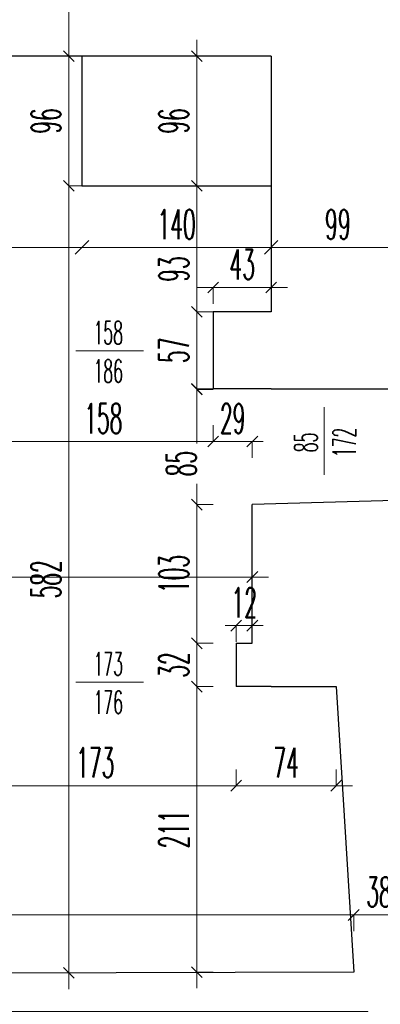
# Model space of a CAD drawing. Header units: millimetres. Extents: x -5207 to 173417, y -28809 to -6400.
# Tile 39 of 256: x 500 to 766, y -12862 to -12134. Entities that reach past the tile are written whole.
import ezdxf

# ---------------------------------------------------------------- set-up
doc = ezdxf.new("R2010")
doc.units = ezdxf.units.MM
for name, color, linetype, lineweight in [('mr_obliczanie_powierzchni', 4, 'Continuous', 15), ('mr_otwory', 6, 'Continuous', 9), ('mr_wymiar', 3, 'Continuous', 9), ('mr_ściany', 7, 'Continuous', 30)]:
    doc.layers.add(name, color=color, linetype=linetype, lineweight=lineweight)
doc.styles.add('WYM', font='simplex.shx', dxfattribs={"width": 0.5})
doc.dimstyles.new('1do100', dxfattribs={"dimscale": 2, "dimtxt": 12, "dimasz": 5, "dimexe": 0, "dimexo": 0, "dimgap": 3, "dimtad": 1, "dimdec": 0, "dimrnd": 0.5, "dimdsep": 46, "dimtxsty": 'WYM', "dimblk": 'OBLIQUE', "dimcen": 1.2, "dimdle": 6, "dimclrd": 256, "dimclre": 250, "dimclrt": 4, "dimadec": 1, "dimazin": 0, "dimtfac": 1, "dimtdec": 0, "dimtix": 1, "dimtmove": 2, "dimatfit": 3, "dimldrblk": 'NONE', "dimfxl": 1, "dimfxlon": 1, "dimtolj": 1, "dimtzin": 0, "dimlwd": -1, "dimlwe": 0, "dimarcsym": 0})

# ---------------------------------------------------------------- blocks, each defined once
blk = doc.blocks.new('_Oblique')
at = {"color": 0, "linetype": 'ByBlock', "lineweight": -2}
blk.add_line((-0.5, -0.5), (0.5, 0.5), dxfattribs=at)
blk = doc.blocks.new('*D5576')
at = {"layer": 'Defpoints', "color": 0, "ltscale": 2, "transparency": 16777216}
for p in [(536.06, -12070.27), (536.06, -12161.27), (536.06, -12161.27)]:
    blk.add_point(p, dxfattribs=at)
at = {"layer": 'mr_wymiar', "ltscale": 2, "transparency": 16777216}
blk.add_line((536.06, -12058.27), (536.06, -12173.27), dxfattribs=at)
at = {"layer": 'mr_wymiar', "color": 250, "lineweight": 0, "ltscale": 2, "transparency": 16777216}
for p, q in [((536.06, -12070.27), (536.06, -12070.27)), ((536.06, -12161.27), (536.06, -12161.27))]:
    blk.add_line(p, q, dxfattribs=at)
at = {"layer": 'mr_wymiar', "ltscale": 2, "transparency": 16777216, "xscale": 8, "yscale": 8, "zscale": 8}
for p, rotation in [((536.06, -12070.27), 90), ((536.06, -12161.27), 270)]:
    blk.add_blockref('_Oblique', p, dxfattribs=dict(at, rotation=rotation))
at = {"layer": 'mr_wymiar', "color": 4, "ltscale": 2, "transparency": 16777216, "insert": (519.06, -12115.77), "char_height": 22, "attachment_point": 5, "rotation": 90, "style": 'WYM'}
blk.add_mtext('\\A1;91', dxfattribs=at)
blk = doc.blocks.new('_None')
blk = doc.blocks.new('*D5613')
at = {"layer": 'Defpoints', "color": 0, "ltscale": 2, "transparency": 16777216}
for p in [(-9.31, -12546.28), (671.69, -12546.28), (671.69, -12546.28)]:
    blk.add_point(p, dxfattribs=at)
at = {"layer": 'mr_wymiar', "ltscale": 2, "transparency": 16777216}
blk.add_line((-21.31, -12546.28), (683.69, -12546.28), dxfattribs=at)
at = {"layer": 'mr_wymiar', "color": 250, "lineweight": 0, "ltscale": 2, "transparency": 16777216}
blk.add_line((-9.31, -12546.28), (-9.31, -12546.28), dxfattribs=at)
at = {"layer": 'mr_wymiar', "ltscale": 2, "transparency": 16777216, "xscale": 8, "yscale": 8, "zscale": 8, "rotation": 180}
blk.add_blockref('_Oblique', (-9.31, -12546.28), dxfattribs=at)
at = {"layer": 'mr_wymiar', "ltscale": 2, "transparency": 16777216, "xscale": 8, "yscale": 8, "zscale": 8}
blk.add_blockref('_Oblique', (671.69, -12546.28), dxfattribs=at)
at = {"layer": 'mr_wymiar', "color": 4, "ltscale": 2, "transparency": 16777216, "insert": (331.19, -12529.28), "char_height": 22, "attachment_point": 5, "style": 'WYM'}
blk.add_mtext('\\A1;681', dxfattribs=at)
blk = doc.blocks.new('*D5618')
at = {"layer": 'Defpoints', "color": 0, "ltscale": 2, "transparency": 16777216}
for p in [(-9.31, -12796.07), (746.69, -12821.04), (-9.31, -12824.04)]:
    blk.add_point(p, dxfattribs=at)
at = {"layer": 'mr_wymiar', "ltscale": 2, "transparency": 16777216}
blk.add_line((758.69, -12796.07), (-21.31, -12796.07), dxfattribs=at)
at = {"layer": 'mr_wymiar', "color": 250, "lineweight": 0, "ltscale": 2, "transparency": 16777216}
for p, q in [((-9.31, -12808.07), (-9.31, -12796.07)), ((746.69, -12808.07), (746.69, -12796.07))]:
    blk.add_line(p, q, dxfattribs=at)
at = {"layer": 'mr_wymiar', "ltscale": 2, "transparency": 16777216, "xscale": 8, "yscale": 8, "zscale": 8, "rotation": 180}
blk.add_blockref('_Oblique', (-9.31, -12796.07), dxfattribs=at)
at = {"layer": 'mr_wymiar', "ltscale": 2, "transparency": 16777216, "xscale": 8, "yscale": 8, "zscale": 8}
blk.add_blockref('_Oblique', (746.69, -12796.07), dxfattribs=at)
at = {"layer": 'mr_wymiar', "color": 4, "ltscale": 2, "transparency": 16777216, "insert": (368.69, -12779.07), "char_height": 22, "attachment_point": 5, "style": 'WYM'}
blk.add_mtext('\\A1;756', dxfattribs=at)
blk = doc.blocks.new('*D5633')
at = {"layer": 'Defpoints', "color": 0, "ltscale": 2, "transparency": 16777216}
for p in [(685.69, -12257.07), (630.67, -12350.27), (685.69, -12350.27)]:
    blk.add_point(p, dxfattribs=at)
at = {"layer": 'mr_wymiar', "ltscale": 2, "transparency": 16777216}
blk.add_line((630.67, -12245.07), (630.67, -12362.27), dxfattribs=at)
at = {"layer": 'mr_wymiar', "color": 250, "lineweight": 0, "ltscale": 2, "transparency": 16777216}
for p, q in [((642.67, -12257.07), (630.67, -12257.07)), ((642.67, -12350.27), (630.67, -12350.27))]:
    blk.add_line(p, q, dxfattribs=at)
at = {"layer": 'mr_wymiar', "ltscale": 2, "transparency": 16777216, "xscale": 8, "yscale": 8, "zscale": 8}
for p, rotation in [((630.67, -12257.07), 90), ((630.67, -12350.27), 270)]:
    blk.add_blockref('_Oblique', p, dxfattribs=dict(at, rotation=rotation))
at = {"layer": 'mr_wymiar', "color": 4, "ltscale": 2, "transparency": 16777216, "insert": (613.67, -12318.67), "char_height": 22, "attachment_point": 5, "rotation": 90, "style": 'WYM'}
blk.add_mtext('\\A1;93', dxfattribs=at)
blk = doc.blocks.new('*D5634')
at = {"layer": 'Defpoints', "color": 0, "ltscale": 2, "transparency": 16777216}
for p in [(667.27, -12350.27), (630.67, -12407.27), (667.27, -12407.27)]:
    blk.add_point(p, dxfattribs=at)
at = {"layer": 'mr_wymiar', "ltscale": 2, "transparency": 16777216}
blk.add_line((630.67, -12338.27), (630.67, -12419.27), dxfattribs=at)
at = {"layer": 'mr_wymiar', "color": 250, "lineweight": 0, "ltscale": 2, "transparency": 16777216}
for p, q in [((642.67, -12350.27), (630.67, -12350.27)), ((642.67, -12407.27), (630.67, -12407.27))]:
    blk.add_line(p, q, dxfattribs=at)
at = {"layer": 'mr_wymiar', "ltscale": 2, "transparency": 16777216, "xscale": 8, "yscale": 8, "zscale": 8}
for p, rotation in [((630.67, -12350.27), 90), ((630.67, -12407.27), 270)]:
    blk.add_blockref('_Oblique', p, dxfattribs=dict(at, rotation=rotation))
at = {"layer": 'mr_wymiar', "color": 4, "ltscale": 2, "transparency": 16777216, "insert": (613.67, -12378.77), "char_height": 22, "attachment_point": 5, "rotation": 90, "style": 'WYM'}
blk.add_mtext('\\A1;57', dxfattribs=at)
blk = doc.blocks.new('*D5635')
at = {"layer": 'Defpoints', "color": 0, "ltscale": 2, "transparency": 16777216}
for p in [(666.83, -12407.55), (630.67, -12492.77), (671.69, -12492.77)]:
    blk.add_point(p, dxfattribs=at)
at = {"layer": 'mr_wymiar', "ltscale": 2, "transparency": 16777216}
for p, q in [((630.67, -12395.55), (630.67, -12447.55)), ((630.67, -12504.77), (630.67, -12477.36))]:
    blk.add_line(p, q, dxfattribs=at)
at = {"layer": 'mr_wymiar', "color": 250, "lineweight": 0, "ltscale": 2, "transparency": 16777216}
for p, q in [((642.67, -12407.55), (630.67, -12407.55)), ((642.67, -12492.77), (630.67, -12492.77))]:
    blk.add_line(p, q, dxfattribs=at)
at = {"layer": 'mr_wymiar', "ltscale": 2, "transparency": 16777216, "xscale": 8, "yscale": 8, "zscale": 8}
for p, rotation in [((630.67, -12407.55), 90), ((630.67, -12492.77), 270)]:
    blk.add_blockref('_Oblique', p, dxfattribs=dict(at, rotation=rotation))
at = {"layer": 'mr_wymiar', "color": 4, "ltscale": 2, "transparency": 16777216, "insert": (619.17, -12462.45), "char_height": 22, "attachment_point": 5, "rotation": 90, "style": 'WYM'}
blk.add_mtext('\\A1;85', dxfattribs=at)
blk = doc.blocks.new('*D5636')
at = {"layer": 'Defpoints', "color": 0, "ltscale": 2, "transparency": 16777216}
for p in [(671.69, -12492.77), (630.67, -12595.27), (659.69, -12595.27)]:
    blk.add_point(p, dxfattribs=at)
at = {"layer": 'mr_wymiar', "ltscale": 2, "transparency": 16777216}
blk.add_line((630.67, -12480.77), (630.67, -12607.27), dxfattribs=at)
at = {"layer": 'mr_wymiar', "color": 250, "lineweight": 0, "ltscale": 2, "transparency": 16777216}
for p, q in [((642.67, -12492.77), (630.67, -12492.77)), ((642.67, -12595.27), (630.67, -12595.27))]:
    blk.add_line(p, q, dxfattribs=at)
at = {"layer": 'mr_wymiar', "ltscale": 2, "transparency": 16777216, "xscale": 8, "yscale": 8, "zscale": 8}
for p, rotation in [((630.67, -12492.77), 90), ((630.67, -12595.27), 270)]:
    blk.add_blockref('_Oblique', p, dxfattribs=dict(at, rotation=rotation))
at = {"layer": 'mr_wymiar', "color": 4, "ltscale": 2, "transparency": 16777216, "insert": (613.67, -12544.02), "char_height": 22, "attachment_point": 5, "rotation": 90, "style": 'WYM'}
blk.add_mtext('\\A1;103', dxfattribs=at)
blk = doc.blocks.new('*D5637')
at = {"layer": 'Defpoints', "color": 0, "ltscale": 2, "transparency": 16777216}
for p in [(684.27, -12595.27), (630.67, -12627.27), (684.27, -12627.27)]:
    blk.add_point(p, dxfattribs=at)
at = {"layer": 'mr_wymiar', "ltscale": 2, "transparency": 16777216}
blk.add_line((630.67, -12583.27), (630.67, -12639.27), dxfattribs=at)
at = {"layer": 'mr_wymiar', "color": 250, "lineweight": 0, "ltscale": 2, "transparency": 16777216}
for p, q in [((642.67, -12595.27), (630.67, -12595.27)), ((642.67, -12627.27), (630.67, -12627.27))]:
    blk.add_line(p, q, dxfattribs=at)
at = {"layer": 'mr_wymiar', "ltscale": 2, "transparency": 16777216, "xscale": 8, "yscale": 8, "zscale": 8}
for p, rotation in [((630.67, -12595.27), 90), ((630.67, -12627.27), 270)]:
    blk.add_blockref('_Oblique', p, dxfattribs=dict(at, rotation=rotation))
at = {"layer": 'mr_wymiar', "color": 4, "ltscale": 2, "transparency": 16777216, "insert": (613.67, -12611.27), "char_height": 22, "attachment_point": 5, "rotation": 90, "style": 'WYM'}
blk.add_mtext('\\A1;32', dxfattribs=at)
blk = doc.blocks.new('*D5638')
at = {"layer": 'Defpoints', "color": 0, "ltscale": 2, "transparency": 16777216}
for p in [(684.27, -12627.27), (630.67, -12838.27), (746.69, -12838.27)]:
    blk.add_point(p, dxfattribs=at)
at = {"layer": 'mr_wymiar', "ltscale": 2, "transparency": 16777216}
blk.add_line((630.67, -12615.27), (630.67, -12850.27), dxfattribs=at)
at = {"layer": 'mr_wymiar', "color": 250, "lineweight": 0, "ltscale": 2, "transparency": 16777216}
for p, q in [((642.67, -12627.27), (630.67, -12627.27)), ((642.67, -12838.27), (630.67, -12838.27))]:
    blk.add_line(p, q, dxfattribs=at)
at = {"layer": 'mr_wymiar', "ltscale": 2, "transparency": 16777216, "xscale": 8, "yscale": 8, "zscale": 8}
for p, rotation in [((630.67, -12627.27), 90), ((630.67, -12838.27), 270)]:
    blk.add_blockref('_Oblique', p, dxfattribs=dict(at, rotation=rotation))
at = {"layer": 'mr_wymiar', "color": 4, "ltscale": 2, "transparency": 16777216, "insert": (613.67, -12732.77), "char_height": 22, "attachment_point": 5, "rotation": 90, "style": 'WYM'}
blk.add_mtext('\\A1;211', dxfattribs=at)
blk = doc.blocks.new('*D5644')
at = {"layer": 'Defpoints', "color": 0, "ltscale": 2, "transparency": 16777216}
for p in [(484.69, -12407.27), (642.69, -12407.27), (642.69, -12446.1)]:
    blk.add_point(p, dxfattribs=at)
at = {"layer": 'mr_wymiar', "color": 250, "lineweight": 0, "ltscale": 2, "transparency": 16777216}
for p, q in [((484.69, -12434.1), (484.69, -12446.1)), ((642.69, -12434.1), (642.69, -12446.1))]:
    blk.add_line(p, q, dxfattribs=at)
at = {"layer": 'mr_wymiar', "ltscale": 2, "transparency": 16777216}
blk.add_line((472.69, -12446.1), (654.69, -12446.1), dxfattribs=at)
at = {"layer": 'mr_wymiar', "ltscale": 2, "transparency": 16777216, "xscale": 8, "yscale": 8, "zscale": 8, "rotation": 180}
blk.add_blockref('_Oblique', (484.69, -12446.1), dxfattribs=at)
at = {"layer": 'mr_wymiar', "ltscale": 2, "transparency": 16777216, "xscale": 8, "yscale": 8, "zscale": 8}
blk.add_blockref('_Oblique', (642.69, -12446.1), dxfattribs=at)
at = {"layer": 'mr_wymiar', "color": 4, "ltscale": 2, "transparency": 16777216, "insert": (561.54, -12429.1), "char_height": 22, "attachment_point": 5, "style": 'WYM'}
blk.add_mtext('\\A1;158', dxfattribs=at)
blk = doc.blocks.new('*D5648')
at = {"layer": 'Defpoints', "color": 0, "ltscale": 2, "transparency": 16777216}
for p in [(685.69, -12332.28), (642.69, -12350.27), (685.69, -12350.27)]:
    blk.add_point(p, dxfattribs=at)
at = {"layer": 'mr_wymiar', "ltscale": 2, "transparency": 16777216}
blk.add_line((630.69, -12332.28), (697.69, -12332.28), dxfattribs=at)
at = {"layer": 'mr_wymiar', "color": 250, "lineweight": 0, "ltscale": 2, "transparency": 16777216}
for p, q in [((642.69, -12344.28), (642.69, -12332.28)), ((685.69, -12344.28), (685.69, -12332.28))]:
    blk.add_line(p, q, dxfattribs=at)
at = {"layer": 'mr_wymiar', "ltscale": 2, "transparency": 16777216, "xscale": 8, "yscale": 8, "zscale": 8, "rotation": 180}
blk.add_blockref('_Oblique', (642.69, -12332.28), dxfattribs=at)
at = {"layer": 'mr_wymiar', "ltscale": 2, "transparency": 16777216, "xscale": 8, "yscale": 8, "zscale": 8}
blk.add_blockref('_Oblique', (685.69, -12332.28), dxfattribs=at)
at = {"layer": 'mr_wymiar', "color": 4, "ltscale": 2, "transparency": 16777216, "insert": (664.19, -12315.28), "char_height": 22, "attachment_point": 5, "style": 'WYM'}
blk.add_mtext('\\A1;43', dxfattribs=at)
blk = doc.blocks.new('*D5649')
at = {"layer": 'Defpoints', "color": 0, "ltscale": 2, "transparency": 16777216}
for p in [(671.69, -12582.17), (659.69, -12595.27), (671.69, -12595.27)]:
    blk.add_point(p, dxfattribs=at)
at = {"layer": 'mr_wymiar', "ltscale": 2, "transparency": 16777216}
for p, q in [((659.69, -12582.17), (651.69, -12582.17)), ((659.69, -12582.17), (671.69, -12582.17)), ((671.69, -12582.17), (679.69, -12582.17))]:
    blk.add_line(p, q, dxfattribs=at)
at = {"layer": 'mr_wymiar', "color": 250, "lineweight": 0, "ltscale": 2, "transparency": 16777216}
for p, q in [((659.69, -12594.17), (659.69, -12582.17)), ((671.69, -12594.17), (671.69, -12582.17))]:
    blk.add_line(p, q, dxfattribs=at)
at = {"layer": 'mr_wymiar', "ltscale": 2, "transparency": 16777216, "xscale": 8, "yscale": 8, "zscale": 8}
blk.add_blockref('_Oblique', (659.69, -12582.17), dxfattribs=at)
at = {"layer": 'mr_wymiar', "ltscale": 2, "transparency": 16777216, "xscale": 8, "yscale": 8, "zscale": 8, "rotation": 180}
blk.add_blockref('_Oblique', (671.69, -12582.17), dxfattribs=at)
at = {"layer": 'mr_wymiar', "color": 4, "ltscale": 2, "transparency": 16777216, "insert": (665.69, -12565.17), "char_height": 22, "attachment_point": 5, "style": 'WYM'}
blk.add_mtext('\\A1;12', dxfattribs=at)
blk = doc.blocks.new('*D5650')
at = {"layer": 'Defpoints', "color": 0, "ltscale": 2, "transparency": 16777216}
for p in [(746.69, -12796.07), (784.06, -12796.07), (784.06, -12796.07)]:
    blk.add_point(p, dxfattribs=at)
at = {"layer": 'mr_wymiar', "ltscale": 2, "transparency": 16777216}
blk.add_line((734.69, -12796.07), (796.06, -12796.07), dxfattribs=at)
at = {"layer": 'mr_wymiar', "color": 250, "lineweight": 0, "ltscale": 2, "transparency": 16777216}
blk.add_line((746.69, -12796.07), (746.69, -12796.07), dxfattribs=at)
at = {"layer": 'mr_wymiar', "ltscale": 2, "transparency": 16777216, "xscale": 8, "yscale": 8, "zscale": 8, "rotation": 180}
blk.add_blockref('_Oblique', (746.69, -12796.07), dxfattribs=at)
at = {"layer": 'mr_wymiar', "ltscale": 2, "transparency": 16777216, "xscale": 8, "yscale": 8, "zscale": 8}
blk.add_blockref('_Oblique', (784.06, -12796.07), dxfattribs=at)
at = {"layer": 'mr_wymiar', "color": 4, "ltscale": 2, "transparency": 16777216, "insert": (765.37, -12779.07), "char_height": 22, "attachment_point": 5, "style": 'WYM'}
blk.add_mtext('\\A1;38', dxfattribs=at)
blk = doc.blocks.new('*D5654')
at = {"layer": 'Defpoints', "color": 0, "ltscale": 2, "transparency": 16777216}
for p in [(685.69, -12302.61), (784.19, -12302.61), (784.19, -12302.61)]:
    blk.add_point(p, dxfattribs=at)
at = {"layer": 'mr_wymiar', "ltscale": 2, "transparency": 16777216}
blk.add_line((673.69, -12302.61), (796.19, -12302.61), dxfattribs=at)
at = {"layer": 'mr_wymiar', "ltscale": 2, "transparency": 16777216, "xscale": 8, "yscale": 8, "zscale": 8, "rotation": 180}
blk.add_blockref('_Oblique', (685.69, -12302.61), dxfattribs=at)
at = {"layer": 'mr_wymiar', "ltscale": 2, "transparency": 16777216, "xscale": 8, "yscale": 8, "zscale": 8}
blk.add_blockref('_Oblique', (784.19, -12302.61), dxfattribs=at)
at = {"layer": 'mr_wymiar', "color": 4, "ltscale": 2, "transparency": 16777216, "insert": (734.94, -12285.61), "char_height": 22, "attachment_point": 5, "style": 'WYM'}
blk.add_mtext('\\A1;99', dxfattribs=at)
blk = doc.blocks.new('*D5426')
at = {"layer": 'Defpoints', "color": 0, "ltscale": 2, "transparency": 16777216}
for p in [(659.69, -12627.27), (486.69, -12652.27), (659.69, -12700.49)]:
    blk.add_point(p, dxfattribs=at)
at = {"layer": 'mr_wymiar', "color": 250, "lineweight": 0, "ltscale": 2, "transparency": 16777216}
for p, q in [((486.69, -12688.49), (486.69, -12700.49)), ((659.69, -12688.49), (659.69, -12700.49))]:
    blk.add_line(p, q, dxfattribs=at)
at = {"layer": 'mr_wymiar', "ltscale": 2, "transparency": 16777216}
blk.add_line((474.69, -12700.49), (671.69, -12700.49), dxfattribs=at)
at = {"layer": 'mr_wymiar', "ltscale": 2, "transparency": 16777216, "xscale": 8, "yscale": 8, "zscale": 8, "rotation": 180}
blk.add_blockref('_Oblique', (486.69, -12700.49), dxfattribs=at)
at = {"layer": 'mr_wymiar', "ltscale": 2, "transparency": 16777216, "xscale": 8, "yscale": 8, "zscale": 8}
blk.add_blockref('_Oblique', (659.69, -12700.49), dxfattribs=at)
at = {"layer": 'mr_wymiar', "color": 4, "ltscale": 2, "transparency": 16777216, "insert": (555.53, -12683.49), "char_height": 22, "attachment_point": 5, "style": 'WYM'}
blk.add_mtext('\\A1;173', dxfattribs=at)
blk = doc.blocks.new('*D5427')
at = {"layer": 'Defpoints', "color": 0, "ltscale": 2, "transparency": 16777216}
for p in [(659.69, -12627.27), (733.69, -12627.27), (733.69, -12700.49)]:
    blk.add_point(p, dxfattribs=at)
at = {"layer": 'mr_wymiar', "color": 250, "lineweight": 0, "ltscale": 2, "transparency": 16777216}
for p, q in [((659.69, -12688.49), (659.69, -12700.49)), ((733.69, -12688.49), (733.69, -12700.49))]:
    blk.add_line(p, q, dxfattribs=at)
at = {"layer": 'mr_wymiar', "ltscale": 2, "transparency": 16777216}
blk.add_line((647.69, -12700.49), (745.69, -12700.49), dxfattribs=at)
at = {"layer": 'mr_wymiar', "ltscale": 2, "transparency": 16777216, "xscale": 8, "yscale": 8, "zscale": 8, "rotation": 180}
blk.add_blockref('_Oblique', (659.69, -12700.49), dxfattribs=at)
at = {"layer": 'mr_wymiar', "ltscale": 2, "transparency": 16777216, "xscale": 8, "yscale": 8, "zscale": 8}
blk.add_blockref('_Oblique', (733.69, -12700.49), dxfattribs=at)
at = {"layer": 'mr_wymiar', "color": 4, "ltscale": 2, "transparency": 16777216, "insert": (696.69, -12683.49), "char_height": 22, "attachment_point": 5, "style": 'WYM'}
blk.add_mtext('\\A1;74', dxfattribs=at)
blk = doc.blocks.new('*D5741')
at = {"layer": 'Defpoints', "color": 0, "transparency": 16777216}
for p in [(642.69, -12407.27), (671.69, -12446.1), (671.69, -12492.77)]:
    blk.add_point(p, dxfattribs=at)
at = {"layer": 'mr_wymiar', "color": 250, "lineweight": 0, "transparency": 16777216}
for p, q in [((642.69, -12434.1), (642.69, -12446.1)), ((671.69, -12458.1), (671.69, -12446.1))]:
    blk.add_line(p, q, dxfattribs=at)
at = {"layer": 'mr_wymiar', "transparency": 16777216}
for p, q in [((642.69, -12446.1), (634.69, -12446.1)), ((642.69, -12446.1), (671.69, -12446.1)), ((671.69, -12446.1), (679.69, -12446.1))]:
    blk.add_line(p, q, dxfattribs=at)
at = {"layer": 'mr_wymiar', "transparency": 16777216, "xscale": 8, "yscale": 8, "zscale": 8}
blk.add_blockref('_Oblique', (642.69, -12446.1), dxfattribs=at)
at = {"layer": 'mr_wymiar', "transparency": 16777216, "xscale": 8, "yscale": 8, "zscale": 8, "rotation": 180}
blk.add_blockref('_Oblique', (671.69, -12446.1), dxfattribs=at)
at = {"layer": 'mr_wymiar', "color": 4, "transparency": 16777216, "insert": (657.19, -12429.1), "char_height": 22, "attachment_point": 5, "style": 'WYM'}
blk.add_mtext('\\A1;29', dxfattribs=at)
blk = doc.blocks.new('*D5742')
at = {"layer": 'Defpoints', "color": 0, "transparency": 16777216}
for p in [(536.06, -12161.27), (536.06, -12257.07), (545.69, -12257.07)]:
    blk.add_point(p, dxfattribs=at)
at = {"layer": 'mr_wymiar', "transparency": 16777216}
blk.add_line((536.06, -12149.27), (536.06, -12269.07), dxfattribs=at)
at = {"layer": 'mr_wymiar', "color": 250, "lineweight": 0, "transparency": 16777216}
for p, q in [((536.06, -12161.27), (536.06, -12161.27)), ((545.69, -12257.07), (536.06, -12257.07))]:
    blk.add_line(p, q, dxfattribs=at)
at = {"layer": 'mr_wymiar', "transparency": 16777216, "xscale": 8, "yscale": 8, "zscale": 8}
for p, rotation in [((536.06, -12161.27), 90), ((536.06, -12257.07), 270)]:
    blk.add_blockref('_Oblique', p, dxfattribs=dict(at, rotation=rotation))
at = {"layer": 'mr_wymiar', "color": 4, "transparency": 16777216, "insert": (519.06, -12209.17), "char_height": 22, "attachment_point": 5, "rotation": 90, "style": 'WYM'}
blk.add_mtext('\\A1;96', dxfattribs=at)
blk = doc.blocks.new('*D5743')
at = {"layer": 'Defpoints', "color": 0, "transparency": 16777216}
for p in [(545.69, -12257.07), (536.06, -12838.8), (547.23, -12838.8)]:
    blk.add_point(p, dxfattribs=at)
at = {"layer": 'mr_wymiar', "transparency": 16777216}
blk.add_line((536.06, -12245.07), (536.06, -12850.8), dxfattribs=at)
at = {"layer": 'mr_wymiar', "color": 250, "lineweight": 0, "transparency": 16777216}
for p, q in [((545.69, -12257.07), (536.06, -12257.07)), ((547.23, -12838.8), (536.06, -12838.8))]:
    blk.add_line(p, q, dxfattribs=at)
at = {"layer": 'mr_wymiar', "transparency": 16777216, "xscale": 8, "yscale": 8, "zscale": 8}
for p, rotation in [((536.06, -12257.07), 90), ((536.06, -12838.8), 270)]:
    blk.add_blockref('_Oblique', p, dxfattribs=dict(at, rotation=rotation))
at = {"layer": 'mr_wymiar', "color": 4, "transparency": 16777216, "insert": (519.06, -12547.93), "char_height": 22, "attachment_point": 5, "rotation": 90, "style": 'WYM'}
blk.add_mtext('\\A1;582', dxfattribs=at)
blk = doc.blocks.new('*D5744')
at = {"layer": 'Defpoints', "color": 0, "transparency": 16777216}
for p in [(630.67, -12161.27), (685.69, -12161.27), (685.69, -12257.07)]:
    blk.add_point(p, dxfattribs=at)
at = {"layer": 'mr_wymiar', "transparency": 16777216}
blk.add_line((630.67, -12269.07), (630.67, -12149.27), dxfattribs=at)
at = {"layer": 'mr_wymiar', "color": 250, "lineweight": 0, "transparency": 16777216}
for p, q in [((642.67, -12161.27), (630.67, -12161.27)), ((642.67, -12257.07), (630.67, -12257.07))]:
    blk.add_line(p, q, dxfattribs=at)
at = {"layer": 'mr_wymiar', "transparency": 16777216, "xscale": 8, "yscale": 8, "zscale": 8}
for p, rotation in [((630.67, -12161.27), 90), ((630.67, -12257.07), 270)]:
    blk.add_blockref('_Oblique', p, dxfattribs=dict(at, rotation=rotation))
at = {"layer": 'mr_wymiar', "color": 4, "transparency": 16777216, "insert": (613.67, -12209.17), "char_height": 22, "attachment_point": 5, "rotation": 90, "style": 'WYM'}
blk.add_mtext('\\A1;96', dxfattribs=at)
blk = doc.blocks.new('*D5745')
at = {"layer": 'Defpoints', "color": 0, "transparency": 16777216}
for p in [(-9.31, -12302.61), (545.69, -12302.61), (545.69, -12302.61)]:
    blk.add_point(p, dxfattribs=at)
at = {"layer": 'mr_wymiar', "transparency": 16777216}
blk.add_line((-21.31, -12302.61), (557.69, -12302.61), dxfattribs=at)
at = {"layer": 'mr_wymiar', "transparency": 16777216, "xscale": 10, "yscale": 10, "zscale": 10, "rotation": 180}
blk.add_blockref('_Oblique', (-9.31, -12302.61), dxfattribs=at)
at = {"layer": 'mr_wymiar', "transparency": 16777216, "xscale": 10, "yscale": 10, "zscale": 10}
blk.add_blockref('_Oblique', (545.69, -12302.61), dxfattribs=at)
at = {"layer": 'mr_wymiar', "color": 4, "transparency": 16777216, "insert": (268.19, -12285.61), "char_height": 22, "attachment_point": 5, "style": 'WYM'}
blk.add_mtext('\\A1;555', dxfattribs=at)
blk = doc.blocks.new('*D5746')
at = {"layer": 'Defpoints', "color": 0, "transparency": 16777216}
for p in [(685.69, -12257.07), (545.69, -12302.61), (685.69, -12302.61)]:
    blk.add_point(p, dxfattribs=at)
at = {"layer": 'mr_wymiar', "color": 250, "lineweight": 0, "transparency": 16777216}
blk.add_line((685.69, -12290.61), (685.69, -12302.61), dxfattribs=at)
at = {"layer": 'mr_wymiar', "transparency": 16777216}
blk.add_line((533.69, -12302.61), (697.69, -12302.61), dxfattribs=at)
at = {"layer": 'mr_wymiar', "transparency": 16777216, "xscale": 10, "yscale": 10, "zscale": 10, "rotation": 180}
blk.add_blockref('_Oblique', (545.69, -12302.61), dxfattribs=at)
at = {"layer": 'mr_wymiar', "transparency": 16777216, "xscale": 10, "yscale": 10, "zscale": 10}
blk.add_blockref('_Oblique', (685.69, -12302.61), dxfattribs=at)
at = {"layer": 'mr_wymiar', "color": 4, "transparency": 16777216, "insert": (615.69, -12285.61), "char_height": 22, "attachment_point": 5, "style": 'WYM'}
blk.add_mtext('\\A1;140', dxfattribs=at)

msp = doc.modelspace()

# ---------------------------------------------------------------- linework, layer by layer
at = {"layer": 'mr_obliczanie_powierzchni'}
for points in [[(-74.3122, -12195.2708), (-9.3122, -12195.2708), (-9.3122, -12161.2708), (685.6878, -12161.2708), (685.6878, -12350.2708), (642.6878, -12350.2708), (642.6878, -12407.2708), (777.1878, -12407.2708), (777.1878, -12399.2708), (784.1878, -12399.2708), (784.1878, -12181.2708), (808.1878, -12177.2708), (808.1878, -12115.2708), (800.1878, -12115.2708), (800.1878, -12100.2708), (769.1878, -12100.2708), (769.1878, -12054.2708), (686.1878, -12054.2708), (686.1878, -12070.2708), (-115.3122, -12070.2708)], [(782.1878, -13308.2708), (757.1878, -13308.2708), (757.1878, -12931.7708), (757.1878, -12867.401), (17.6568, -12867.401), (-7.813, -12840.2669), (746.6878, -12838.2708), (733.6878, -12627.2708), (659.6878, -12627.2708), (659.6878, -12595.2708), (671.6878, -12595.2708), (671.6878, -12492.7708), (777.1878, -12489.7708)]]:
    msp.add_lwpolyline(points, dxfattribs=at)
at = {"layer": 'mr_otwory', "ltscale": 2}
for p, q in [((591.2768, -12379.1115), (541.2768, -12379.1115)), ((724.7234, -12420.6761), (724.7234, -12470.6761)), ((591.2768, -12623.8717), (541.2768, -12623.8717))]:
    msp.add_line(p, q, dxfattribs=at)
at = {"layer": 'mr_ściany', "ltscale": 2}
for p, q in [((685.6878, -12161.2708), (-9.3122, -12161.2708)), ((685.6878, -12161.2708), (685.6878, -12350.2708)), ((685.6878, -12350.2708), (642.6878, -12350.2708)), ((642.6878, -12350.2708), (642.6878, -12407.2708)), ((685.6878, -12407.2708), (642.6878, -12407.2708)), ((685.6878, -12407.2708), (777.1878, -12407.2708)), ((777.1878, -12489.7708), (671.6878, -12492.7708)), ((671.6878, -12595.2708), (671.6878, -12492.7708)), ((659.6878, -12595.2708), (659.6878, -12627.2708)), ((659.6878, -12595.2708), (671.6878, -12595.2708)), ((685.6878, -12627.2708), (659.6878, -12627.2708)), ((685.6878, -12627.2708), (733.6878, -12627.2708)), ((733.6878, -12627.2708), (746.6878, -12838.2708)), ((746.6878, -12838.2708), (-9.3122, -12840.2708))]:
    msp.add_line(p, q, dxfattribs=at)
at = {"layer": 'mr_ściany'}
msp.add_lwpolyline([(545.6878, -12161.2708), (545.6878, -12257.0692), (685.6878, -12257.0692)], dxfattribs=at)

# ---------------------------------------------------------------- texts
at = {"layer": 'mr_otwory', "ltscale": 2, "char_height": 17, "attachment_point": 5, "style": 'WYM'}
for s, insert in [('158\\P186', (565.1159, -12379.893)), ('173\\P176', (565.1159, -12624.6532))]:
    msp.add_mtext_dynamic_manual_height_columns(s, width=54.56776, gutter_width=75, heights=[0], dxfattribs=dict(at, insert=insert))
at = {"layer": 'mr_otwory', "ltscale": 2, "insert": (725.5049, -12446.837), "char_height": 17, "attachment_point": 5, "rotation": 90, "style": 'WYM'}
msp.add_mtext_dynamic_manual_height_columns('85\\P172', width=54.56776, gutter_width=75, heights=[0], dxfattribs=at)

# ---------------------------------------------------------------- dimensions: what is measured, and where the dimension line sits
at = {"layer": 'mr_wymiar', "ltscale": 2}
for base, p1, p2, picture, middle in [((536.064, -12161.2708), (536.064, -12070.2708), (536.064, -12161.2708), '*D5576', (519.064, -12115.7708)), ((630.6699, -12407.2708), (667.2706, -12350.2708), (667.2706, -12407.2708), '*D5634', (613.6699, -12378.7708)), ((630.6698781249, -12595.2708160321), (671.6878345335, -12492.7708160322), (659.6878345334, -12595.2708160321), '*D5636', (613.6698781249, -12544.0208160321)), ((630.6699, -12627.2708), (684.2706, -12595.2708), (684.2706, -12627.2708), '*D5637', (613.6699, -12611.2708)), ((630.6699, -12838.2708), (684.2706, -12627.2708), (746.6878, -12838.2708), '*D5638', (613.6699, -12732.7708))]:
    dim = msp.add_linear_dim(base=base, p1=p1, p2=p2, angle=270, dimstyle='1do100', override={"dimtxt": 11, "dimasz": 4, "dimfxl": 6}, dxfattribs=at)
    dim.commit()
    dim.dimension.update_dxf_attribs({"geometry": picture, "text_midpoint": middle})
at = {"layer": 'mr_wymiar'}
for base, p1, p2, picture, middle in [((536.064, -12257.0692), (536.064, -12161.2708), (545.6878, -12257.0692), '*D5742', (519.064, -12209.17)), ((630.6699, -12161.2708), (685.6878, -12257.0692), (685.6878, -12161.2708), '*D5744', (613.6699, -12209.17)), ((536.064, -12838.7985), (545.6878, -12257.0692), (547.2268, -12838.7985), '*D5743', (519.064, -12547.9339))]:
    dim = msp.add_linear_dim(base=base, p1=p1, p2=p2, angle=270, dimstyle='1do100', override={"dimtxt": 11, "dimasz": 4, "dimfxl": 6}, dxfattribs=at)
    dim.commit()
    dim.dimension.update_dxf_attribs({"geometry": picture, "text_midpoint": middle})
at = {"layer": 'mr_wymiar', "ltscale": 2}
for base, p1, p2, picture, middle in [((630.6699, -12350.2708), (685.6878, -12257.0692), (685.6878, -12350.2708), '*D5633', (613.6699, -12318.6668)), ((630.6699, -12492.7708), (666.8255, -12407.5529), (671.6878, -12492.7708), '*D5635', (619.1699, -12462.4539))]:
    dim = msp.add_linear_dim(base=base, p1=p1, p2=p2, angle=270, dimstyle='1do100', override={"dimtxt": 11, "dimasz": 4, "dimfxl": 6}, dxfattribs=at)
    dim.commit()
    dim.dimension.update_dxf_attribs({"geometry": picture, "text_midpoint": middle, "dimtype": 160})
at = {"layer": 'mr_wymiar'}
for base, p1, p2, override, picture, middle in [((685.6878, -12302.6066), (545.6878, -12302.6066), (685.6878, -12257.0692), {"dimtxt": 11, "dimfxl": 6}, '*D5746', (615.6878, -12285.6066)), ((545.6878, -12302.6066), (-9.3122, -12302.6066), (545.6878, -12302.6066), {"dimtxt": 11, "dimfxl": 6}, '*D5745', (268.1878, -12285.6066)), ((671.6878, -12446.1046), (642.6878, -12407.2708), (671.6878, -12492.7708), {"dimtxt": 11, "dimasz": 4, "dimfxl": 6}, '*D5741', (657.1878, -12429.1046))]:
    dim = msp.add_linear_dim(base=base, p1=p1, p2=p2, dimstyle='1do100', override=override, dxfattribs=at)
    dim.commit()
    dim.dimension.update_dxf_attribs({"geometry": picture, "text_midpoint": middle})
at = {"layer": 'mr_wymiar', "ltscale": 2}
for base, p1, p2, picture, middle in [((784.1878345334, -12302.606645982), (685.6878345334, -12302.606645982), (784.1878345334, -12302.606645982), '*D5654', (734.9378345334, -12285.606645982)), ((685.6878, -12332.2801), (642.6878, -12350.2708), (685.6878, -12350.2708), '*D5648', (664.1878, -12315.2801)), ((671.6878, -12546.2759), (-9.3122, -12546.2759), (671.6878, -12546.2759), '*D5613', (331.1878, -12529.2759)), ((671.6878, -12582.1674), (659.6878, -12595.2708), (671.6878, -12595.2708), '*D5649', (665.6878, -12565.1674)), ((733.6878, -12700.4924), (659.6878, -12627.2708), (733.6878, -12627.2708), '*D5427', (696.6878, -12683.4924)), ((-9.3122, -12796.0728), (746.6878, -12821.0393), (-9.3122, -12824.0393), '*D5618', (368.6878, -12779.0728)), ((784.0554, -12796.0728), (746.6878, -12796.0728), (784.0554, -12796.0728), '*D5650', (765.3716, -12779.0728))]:
    dim = msp.add_linear_dim(base=base, p1=p1, p2=p2, dimstyle='1do100', override={"dimtxt": 11, "dimasz": 4, "dimfxl": 6}, dxfattribs=at)
    dim.commit()
    dim.dimension.update_dxf_attribs({"geometry": picture, "text_midpoint": middle})
for base, p1, p2, override, picture, middle in [((642.6878, -12446.1046), (484.6878, -12407.2708), (642.6878, -12407.2708), {"dimtxt": 11, "dimasz": 4, "dimtmove": 0, "dimfxl": 6}, '*D5644', (561.5394, -12446.1046)), ((659.6878, -12700.4924), (486.6878, -12652.2708), (659.6878, -12627.2708), {"dimtxt": 11, "dimasz": 4, "dimfxl": 6}, '*D5426', (555.5313, -12683.4924))]:
    dim = msp.add_linear_dim(base=base, p1=p1, p2=p2, dimstyle='1do100', override=override, dxfattribs=at)
    dim.commit()
    dim.dimension.update_dxf_attribs({"geometry": picture, "text_midpoint": middle, "dimtype": 160})

doc.saveas('drawing.dxf')
